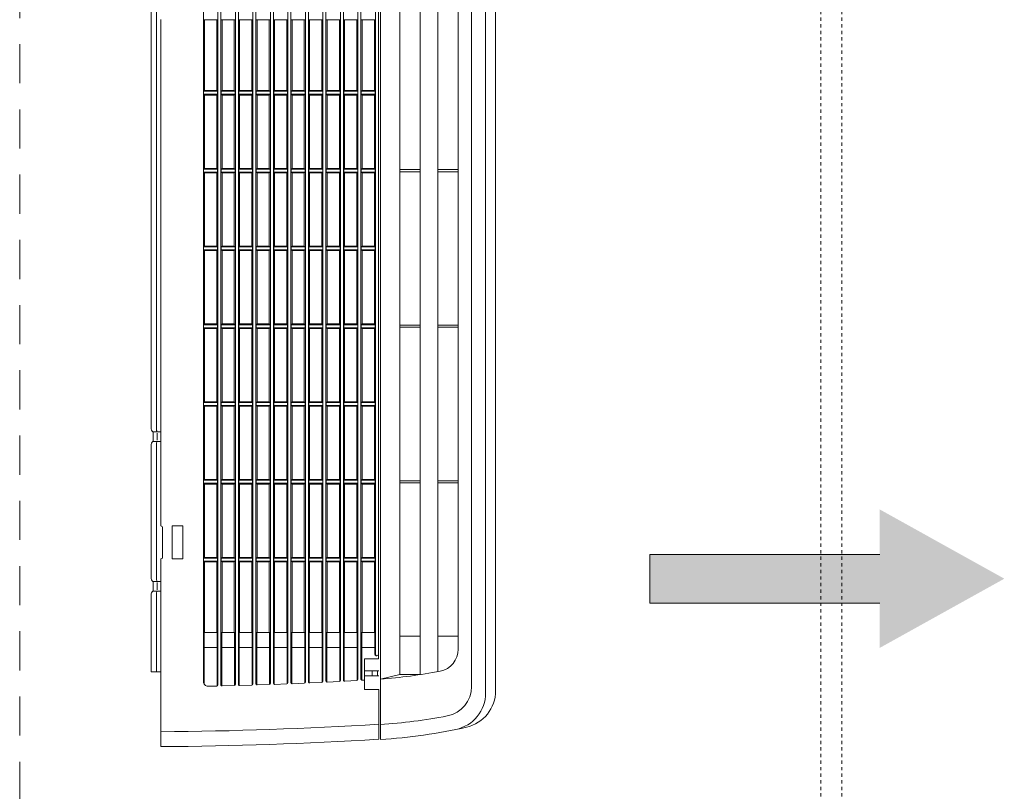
# Model space of a CAD drawing. Header units: millimetres. Extents: x -175722 to -110961, y 52375 to 104640.
# Tile 70 of 146: x -156271 to -156211, y 81076 to 81123. Entities that reach past the tile are written whole.
import ezdxf

# ---------------------------------------------------------------- set-up
doc = ezdxf.new("R2010")
doc.units = ezdxf.units.MM
doc.linetypes.add('Nadwieszenie', pattern=[3.9688, 2.3813, -1.5875])
doc.linetypes.add('Przerywana gęsta', pattern=[4, 2, -2])
for name, color, linetype, lineweight in [('A-DOOR', 31, 'Continuous', 5), ('A-DOOR-HDLN', 31, 'Przerywana gęsta', 18), ('A-FLOR-OVHD', 1, 'Nadwieszenie', 5), ('G-IMPT', 8, 'Continuous', 5)]:
    doc.layers.add(name, color=color, linetype=linetype, lineweight=lineweight)

# ---------------------------------------------------------------- blocks, each defined once
blk = doc.blocks.new('Drzwi-garażowe-wypukłe - 500x230-2384906-PARTER')
at = {"layer": 'A-DOOR-HDLN'}
for p, q in [((2250, 273.175), (2250, 2711.575)), ((2262.7, 233.175), (2262.7, 2711.575))]:
    blk.add_line(p, q, dxfattribs=at)
blk = doc.blocks.new('KURTYNA POWIETRZNA - kurtyna_dwg_KURTYNA LUB KLIMATYZATOR ŚCIENNY RZYT-1170037-PARTER')
at = {"layer": 'G-IMPT'}
blk.add_hatch(color=256, dxfattribs=at).paths.add_polyline_path([(-424.2, -518.91), (-382.05, -443.11), (-409.39, -443.11), (-409.39, -303.35), (-439, -303.35), (-439, -443.11), (-466.34, -443.11)])
for p, q in [((-424.14, 0), (-342.46, 0)), ((-333.11, 0), (340.49, 0)), ((-412.14, -5.92), (-526.4, -5.92)), ((-480.8, -3.16), (-433.07, -3.16)), ((-432.26, -3.35), (-431.73, -3.61)), ((-432.1, -0.66), (-432, -0.76)), ((-431.73, -5.92), (-431.73, -1.09)), ((-431.31, -1.09), (-426.33, -1.09)), ((-431.02, -3.61), (-426.62, -3.61)), ((-425.91, -5.92), (-425.91, -1.09)), ((-425.91, -3.61), (-425.38, -3.35)), ((-425.54, -0.66), (-425.63, -0.76)), ((-424.57, -3.16), (-342.04, -3.16)), ((-83.96, -5.92), (-392.11, -5.92)), ((-341.23, -3.35), (-340.7, -3.61)), ((-341.06, -0.66), (-340.97, -0.76)), ((-340.7, -5.92), (-340.7, -1.09)), ((-340.27, -1.09), (-335.3, -1.09)), ((-339.98, -3.61), (-335.59, -3.61)), ((-334.87, -5.92), (-334.87, -1.09)), ((-334.87, -3.61), (-334.34, -3.35)), ((-334.51, -0.66), (-334.6, -0.76)), ((-333.53, -3.16), (340.91, -3.16)), ((-393.02, -6.83), (-411.23, -6.83)), ((-489.63, -34.51), (-489.52, -39.84)), ((-488.43, -32.19), (-456.97, -32.19)), ((-486.9, -31.73), (453.71, -31.73)), ((-466.08, -40.09), (-466.08, -32.19)), ((-456.97, -40.56), (-456.97, -31.73)), ((-413.96, -39.87), (-413.96, -32.41)), ((-411.68, -40.39), (-411.68, -31.9)), ((-411.23, -32.41), (-411.23, -39.87)), ((-364.35, -40.39), (-364.35, -31.9)), ((-363.89, -32.41), (-363.89, -39.87)), ((-317.01, -40.39), (-317.01, -31.9)), ((-316.55, -32.41), (-316.55, -39.87)), ((-271.95, -32.41), (-271.49, -31.9)), ((-269.67, -40.39), (-269.67, -31.9)), ((-222.33, -40.39), (-222.33, -31.9)), ((-221.88, -32.41), (-221.88, -39.87)), ((-174.99, -40.39), (-174.99, -31.9)), ((-174.54, -32.41), (-174.54, -39.87)), ((-127.2, -39.87), (-127.2, -32.41)), ((-84.19, -40.56), (-84.19, -31.73)), ((-489.52, -40.09), (-456.97, -40.09)), ((-488.8, -40.56), (455.61, -40.56)), ((-489.46, -42.85), (-456.97, -42.85)), ((-489.45, -43.12), (-489.27, -50.5)), ((-488.72, -42.38), (455.53, -42.38)), ((-466.08, -50.74), (-466.08, -42.85)), ((-456.97, -51.21), (-456.97, -42.38)), ((-413.96, -50.52), (-413.96, -43.06)), ((-411.68, -51.04), (-411.68, -42.55)), ((-411.23, -43.06), (-411.23, -50.52)), ((-366.62, -43.06), (-366.17, -42.55)), ((-364.35, -51.04), (-364.35, -42.55)), ((-363.89, -43.06), (-363.89, -50.52)), ((-319.28, -43.06), (-318.83, -42.55)), ((-317.01, -51.04), (-317.01, -42.55)), ((-316.55, -43.06), (-316.55, -50.52)), ((-269.67, -51.04), (-269.67, -42.55)), ((-269.22, -43.06), (-269.22, -50.52)), ((-222.33, -51.04), (-222.33, -42.55)), ((-221.88, -43.06), (-221.88, -50.52)), ((-177.27, -43.06), (-176.82, -42.55)), ((-174.99, -51.04), (-174.99, -42.55)), ((-129.93, -43.06), (-129.48, -42.55)), ((-127.2, -50.52), (-127.2, -43.06)), ((-84.19, -51.21), (-84.19, -42.38)), ((-489.27, -50.74), (-456.97, -50.74)), ((-489.2, -53.5), (-456.97, -53.5)), ((-489.19, -53.78), (-488.98, -61.15)), ((-488.55, -51.21), (455.36, -51.21)), ((-488.46, -53.03), (455.27, -53.03)), ((-466.08, -61.39), (-466.08, -53.5)), ((-456.97, -61.86), (-456.97, -53.03)), ((-413.96, -61.18), (-413.96, -53.71)), ((-411.68, -61.69), (-411.68, -53.2)), ((-411.23, -53.71), (-411.23, -61.18)), ((-364.35, -61.69), (-364.35, -53.2)), ((-363.89, -53.71), (-363.89, -61.18)), ((-319.28, -53.71), (-318.83, -53.2)), ((-317.01, -61.69), (-317.01, -53.2)), ((-316.55, -53.71), (-316.55, -61.18)), ((-269.67, -61.69), (-269.67, -53.2)), ((-269.22, -53.71), (-269.22, -61.18)), ((-222.33, -61.69), (-222.33, -53.2)), ((-221.88, -53.71), (-221.88, -61.18)), ((-177.27, -53.71), (-176.82, -53.2)), ((-174.99, -61.69), (-174.99, -53.2)), ((-174.54, -53.71), (-174.54, -61.18)), ((-129.93, -53.71), (-129.48, -53.2)), ((-127.2, -61.18), (-127.2, -53.71)), ((-84.19, -61.86), (-84.19, -53.03)), ((-488.97, -61.39), (-456.97, -61.39)), ((-488.89, -64.15), (-456.97, -64.15)), ((-488.88, -64.43), (-488.63, -71.81)), ((-488.25, -61.86), (455.06, -61.86)), ((-488.15, -63.68), (454.96, -63.68)), ((-466.08, -72.04), (-466.08, -64.15)), ((-456.97, -72.51), (-456.97, -63.68)), ((-413.96, -71.83), (-413.96, -64.36)), ((-411.68, -72.34), (-411.68, -63.85)), ((-364.35, -72.34), (-364.35, -63.85)), ((-363.89, -64.36), (-363.89, -71.83)), ((-319.28, -64.36), (-318.83, -63.85)), ((-317.01, -72.34), (-317.01, -63.85)), ((-316.55, -64.36), (-316.55, -71.83)), ((-271.95, -64.36), (-271.49, -63.85)), ((-269.67, -72.34), (-269.67, -63.85)), ((-224.61, -64.36), (-224.15, -63.85)), ((-222.33, -72.34), (-222.33, -63.85)), ((-221.88, -64.36), (-221.88, -71.83)), ((-177.27, -64.36), (-176.82, -63.85)), ((-174.99, -72.34), (-174.99, -63.85)), ((-174.54, -64.36), (-174.54, -71.83)), ((-127.2, -71.83), (-127.2, -64.36)), ((-84.19, -72.51), (-84.19, -63.68)), ((-488.62, -72.04), (-456.97, -72.04)), ((-488.53, -74.8), (-456.97, -74.8)), ((-488.52, -75.08), (-488.24, -82.46)), ((-487.9, -72.51), (454.71, -72.51)), ((-487.79, -74.33), (454.6, -74.33)), ((-466.08, -82.69), (-466.08, -74.8)), ((-456.97, -83.16), (-456.97, -74.33)), ((-413.96, -82.48), (-413.96, -75.01)), ((-411.68, -82.99), (-411.68, -74.5)), ((-411.23, -75.01), (-411.23, -82.48)), ((-366.62, -75.01), (-366.17, -74.5)), ((-364.35, -82.99), (-364.35, -74.5)), ((-363.89, -75.01), (-363.89, -82.48)), ((-317.01, -82.99), (-317.01, -74.5)), ((-316.55, -75.01), (-316.55, -82.48)), ((-269.67, -82.99), (-269.67, -74.5)), ((-222.33, -82.99), (-222.33, -74.5)), ((-221.88, -75.01), (-221.88, -82.48)), ((-174.99, -82.99), (-174.99, -74.5)), ((-174.54, -75.01), (-174.54, -82.48)), ((-129.93, -75.01), (-129.48, -74.5)), ((-127.2, -82.48), (-127.2, -75.01)), ((-84.19, -83.16), (-84.19, -74.33)), ((-488.23, -82.69), (-456.97, -82.69)), ((-487.51, -83.16), (454.32, -83.16)), ((-488.12, -85.45), (-456.97, -85.45)), ((-488.11, -85.74), (-487.79, -93.11)), ((-487.38, -84.98), (454.19, -84.98)), ((-466.08, -93.34), (-466.08, -85.45)), ((-456.97, -93.81), (-456.97, -84.98)), ((-413.96, -93.13), (-413.96, -85.66)), ((-411.68, -93.64), (-411.68, -85.15)), ((-411.23, -85.66), (-411.23, -93.13)), ((-364.35, -93.64), (-364.35, -85.15)), ((-363.89, -85.66), (-363.89, -93.13)), ((-317.01, -93.64), (-317.01, -85.15)), ((-316.55, -85.66), (-316.55, -93.13)), ((-269.67, -93.64), (-269.67, -85.15)), ((-269.22, -85.66), (-269.22, -93.13)), ((-222.33, -93.64), (-222.33, -85.15)), ((-221.88, -85.66), (-221.88, -93.13)), ((-174.99, -93.64), (-174.99, -85.15)), ((-174.54, -85.66), (-174.54, -93.13)), ((-127.2, -93.13), (-127.2, -85.66)), ((-84.19, -93.81), (-84.19, -84.98)), ((-487.78, -93.34), (-456.97, -93.34)), ((-487.07, -93.81), (453.88, -93.81)), ((-486.92, -95.63), (453.73, -95.63)), ((-456.97, -104.46), (-456.97, -95.63)), ((-411.68, -104.29), (-411.68, -95.8)), ((-364.35, -104.29), (-364.35, -95.8)), ((-319.28, -96.31), (-318.83, -95.8)), ((-317.01, -104.29), (-317.01, -95.8)), ((-271.95, -96.31), (-271.49, -95.8)), ((-269.67, -104.29), (-269.67, -95.8)), ((-222.33, -104.29), (-222.33, -95.8)), ((-177.27, -96.31), (-176.82, -95.8)), ((-174.99, -104.29), (-174.99, -95.8)), ((-84.19, -104.46), (-84.19, -95.63)), ((-487.66, -96.1), (-456.97, -96.1)), ((-487.65, -96.39), (-487.3, -103.77)), ((-466.08, -103.99), (-466.08, -96.1)), ((-413.96, -103.78), (-413.96, -96.31)), ((-363.89, -96.31), (-363.89, -103.78)), ((-316.55, -96.31), (-316.55, -103.78)), ((-269.22, -96.31), (-269.22, -103.78)), ((-221.88, -96.31), (-221.88, -103.78)), ((-174.54, -96.31), (-174.54, -103.78)), ((-127.2, -103.78), (-127.2, -96.31)), ((-487.29, -103.99), (-456.97, -103.99)), ((-487.15, -106.75), (-456.97, -106.75)), ((-487.14, -107.05), (-486.76, -114.42)), ((-486.57, -104.46), (453.38, -104.46)), ((-486.41, -106.28), (453.22, -106.28)), ((-466.08, -114.64), (-466.08, -106.75)), ((-456.97, -115.11), (-456.97, -106.28)), ((-413.96, -114.43), (-413.96, -106.97)), ((-411.68, -114.94), (-411.68, -106.45)), ((-411.23, -106.97), (-411.23, -114.43)), ((-364.35, -114.94), (-364.35, -106.45)), ((-363.89, -106.97), (-363.89, -114.43)), ((-319.28, -106.97), (-318.83, -106.45)), ((-317.01, -114.94), (-317.01, -106.45)), ((-316.55, -106.97), (-316.55, -114.43)), ((-269.67, -114.94), (-269.67, -106.45)), ((-222.33, -114.94), (-222.33, -106.45)), ((-221.88, -106.97), (-221.88, -114.43)), ((-177.27, -106.97), (-176.82, -106.45)), ((-174.99, -114.94), (-174.99, -106.45)), ((-127.2, -114.43), (-127.2, -106.97)), ((-84.19, -115.11), (-84.19, -106.28)), ((-486.75, -114.64), (-456.97, -114.64)), ((-486.6, -117.4), (-456.97, -117.4)), ((-486.58, -117.7), (-486.17, -125.08)), ((-486.03, -115.11), (452.84, -115.11)), ((-485.86, -116.93), (452.67, -116.93)), ((-466.08, -125.29), (-466.08, -117.4)), ((-456.97, -125.76), (-456.97, -116.93)), ((-413.96, -125.08), (-413.96, -117.62)), ((-411.68, -125.59), (-411.68, -117.1)), ((-411.23, -117.62), (-411.23, -125.08)), ((-366.62, -117.62), (-366.17, -117.1)), ((-364.35, -125.59), (-364.35, -117.1)), ((-363.89, -117.62), (-363.89, -125.08)), ((-317.01, -125.59), (-317.01, -117.1)), ((-316.55, -117.62), (-316.55, -125.08)), ((-269.67, -125.59), (-269.67, -117.1)), ((-269.22, -117.62), (-269.22, -125.08)), ((-222.33, -125.59), (-222.33, -117.1)), ((-221.88, -117.62), (-221.88, -125.08)), ((-177.27, -117.62), (-176.82, -117.1)), ((-174.99, -125.59), (-174.99, -117.1)), ((-174.54, -117.62), (-174.54, -125.08)), ((-129.93, -117.62), (-129.48, -117.1)), ((-127.2, -125.08), (-127.2, -117.62)), ((-84.19, -125.76), (-84.19, -116.93)), ((-486.16, -125.29), (-456.97, -125.29)), ((-485.44, -125.76), (452.25, -125.76)), ((-485.98, -128.36), (-485.89, -129.82)), ((-485.93, -128.05), (-456.97, -128.05)), ((-485.25, -127.58), (452.06, -127.58)), ((-483.37, -138.46), (-483.37, -129.82)), ((-480.19, -138.46), (-480.19, -129.82)), ((-466.08, -135.95), (-466.08, -128.05)), ((-456.97, -136.42), (-456.97, -127.58)), ((-413.96, -135.73), (-413.96, -128.27)), ((-411.68, -136.24), (-411.68, -127.76)), ((-411.23, -128.27), (-411.23, -135.73)), ((-364.35, -136.24), (-364.35, -127.76)), ((-317.01, -136.24), (-317.01, -127.76)), ((-269.67, -136.24), (-269.67, -127.76)), ((-222.33, -136.24), (-222.33, -127.76)), ((-221.88, -128.27), (-221.88, -135.73)), ((-174.99, -136.24), (-174.99, -127.76)), ((-174.54, -128.27), (-174.54, -135.73)), ((-127.2, -135.73), (-127.2, -128.27)), ((-84.19, -136.42), (-84.19, -127.58)), ((-483.37, -134.37), (-480.19, -134.37)), ((-483.37, -137.55), (-480.19, -137.55)), ((-471.08, -137.33), (-471.08, -136.82)), ((-470.17, -135.95), (-456.97, -135.95)), ((-470.17, -136.42), (436.98, -136.42)), ((-522.06, -139.37), (488.87, -139.37)), ((449.4, -151.21), (-482.59, -151.21)), ((-459.25, -163.5), (-459.25, -151.21)), ((-365.94, -163.5), (-365.94, -151.21)), ((-364.57, -163.5), (-364.57, -151.21)), ((-271.26, -163.5), (-271.26, -151.21)), ((-269.9, -163.5), (-269.9, -151.21)), ((-176.59, -163.5), (-176.59, -151.21)), ((-175.22, -163.5), (-175.22, -151.21)), ((447.78, -174.42), (-480.71, -174.42)), ((-459.25, -186.71), (-459.25, -174.42)), ((-365.94, -186.71), (-365.94, -174.42)), ((-364.57, -186.71), (-364.57, -174.42)), ((-271.26, -186.71), (-271.26, -174.42)), ((-269.9, -186.71), (-269.9, -174.42)), ((-176.59, -186.71), (-176.59, -174.42)), ((-175.22, -186.71), (-175.22, -174.42)), ((433.87, -186.71), (-467.06, -186.71)), ((456.64, -194.83), (-489.83, -194.83)), ((460.48, -203.4), (-493.67, -203.4)), ((459.17, -209.47), (-492.36, -209.47))]:
    blk.add_line(p, q, dxfattribs=at)
at = {"layer": 'G-IMPT', "flags": 128}
for points in [[(-480.8, -5.92), (-480.8, 0), (-433.5, 0)], [(-456.97, -32.41), (-413.96, -32.41), (-413.5, -31.9)], [(-456.97, -39.87), (-413.96, -39.87), (-413.5, -40.39), (-413.5, -31.9), (-411.68, -31.9), (-411.23, -32.41), (-366.62, -32.41), (-366.17, -31.9)], [(-413.5, -40.39), (-411.68, -40.39), (-411.23, -39.87), (-366.62, -39.87), (-366.62, -32.41)], [(-366.62, -39.87), (-366.17, -40.39), (-366.17, -31.9), (-364.35, -31.9), (-363.89, -32.41), (-319.28, -32.41), (-318.83, -31.9)], [(-366.17, -40.39), (-364.35, -40.39), (-363.89, -39.87), (-319.28, -39.87), (-319.28, -32.41)], [(-319.28, -39.87), (-318.83, -40.39), (-318.83, -31.9), (-317.01, -31.9), (-316.55, -32.41), (-271.95, -32.41), (-271.95, -39.87), (-271.49, -40.39), (-271.49, -31.9), (-269.67, -31.9), (-269.22, -32.41)], [(-224.61, -32.41), (-224.61, -39.87), (-269.22, -39.87), (-269.22, -32.41), (-224.61, -32.41), (-224.15, -31.9)], [(-224.61, -39.87), (-224.15, -40.39), (-224.15, -31.9), (-222.33, -31.9), (-221.88, -32.41), (-177.27, -32.41), (-176.82, -31.9)], [(-177.27, -32.41), (-177.27, -39.87), (-176.82, -40.39), (-176.82, -31.9), (-174.99, -31.9), (-174.54, -32.41), (-129.93, -32.41)], [(-176.82, -40.39), (-174.99, -40.39), (-174.54, -39.87), (-129.93, -39.87), (-129.93, -32.41), (-129.48, -31.9)], [(-129.93, -39.87), (-129.48, -40.39), (-129.48, -31.9), (-127.66, -31.9), (-127.2, -32.41), (-84.19, -32.41)], [(-84.19, -39.87), (-127.2, -39.87), (-127.66, -40.39), (-129.48, -40.39), (-127.66, -40.39), (-127.66, -31.9), (-129.48, -31.9)], [(-318.83, -40.39), (-317.01, -40.39), (-316.55, -39.87), (-271.95, -39.87)], [(-271.49, -40.39), (-269.67, -40.39), (-269.22, -39.87)], [(-224.15, -40.39), (-222.33, -40.39), (-221.88, -39.87), (-177.27, -39.87)], [(-456.97, -50.52), (-413.96, -50.52), (-413.5, -51.04), (-413.5, -42.55)], [(-413.5, -51.04), (-411.68, -51.04), (-411.23, -50.52), (-366.62, -50.52), (-366.62, -43.06), (-411.23, -43.06), (-411.68, -42.55), (-413.5, -42.55), (-413.96, -43.06), (-456.97, -43.06)], [(-366.17, -51.04), (-364.35, -51.04), (-363.89, -50.52), (-319.28, -50.52), (-319.28, -43.06), (-363.89, -43.06), (-364.35, -42.55), (-366.17, -42.55), (-366.17, -51.04), (-366.62, -50.52)], [(-319.28, -50.52), (-318.83, -51.04), (-318.83, -42.55), (-317.01, -42.55), (-316.55, -43.06), (-271.95, -43.06), (-271.49, -42.55)], [(-318.83, -51.04), (-317.01, -51.04), (-316.55, -50.52), (-271.95, -50.52), (-271.95, -43.06)], [(-271.95, -50.52), (-271.49, -51.04), (-271.49, -42.55), (-269.67, -42.55), (-269.22, -43.06), (-224.61, -43.06), (-224.15, -42.55)], [(-271.49, -51.04), (-269.67, -51.04), (-269.22, -50.52), (-224.61, -50.52), (-224.61, -43.06)], [(-224.15, -51.04), (-222.33, -51.04), (-221.88, -50.52), (-177.27, -50.52), (-177.27, -43.06), (-221.88, -43.06), (-222.33, -42.55), (-224.15, -42.55), (-224.15, -51.04), (-224.61, -50.52)], [(-174.54, -43.06), (-174.54, -50.52), (-129.93, -50.52), (-129.93, -43.06), (-174.54, -43.06), (-174.99, -42.55), (-176.82, -42.55), (-176.82, -51.04), (-177.27, -50.52)], [(-129.93, -50.52), (-129.48, -51.04), (-129.48, -42.55), (-127.66, -42.55), (-127.2, -43.06), (-84.19, -43.06)], [(-84.19, -50.52), (-127.2, -50.52), (-127.66, -51.04), (-129.48, -51.04), (-127.66, -51.04), (-127.66, -42.55), (-129.48, -42.55)], [(-456.97, -53.71), (-413.96, -53.71), (-413.5, -53.2)], [(-456.97, -61.18), (-413.96, -61.18), (-413.5, -61.69), (-413.5, -53.2), (-411.68, -53.2), (-411.23, -53.71), (-366.62, -53.71), (-366.17, -53.2)], [(-413.5, -61.69), (-411.68, -61.69), (-411.23, -61.18), (-366.62, -61.18), (-366.62, -53.71)], [(-366.17, -61.69), (-364.35, -61.69), (-363.89, -61.18), (-319.28, -61.18), (-319.28, -53.71), (-363.89, -53.71), (-364.35, -53.2), (-366.17, -53.2), (-366.17, -61.69), (-366.62, -61.18)], [(-319.28, -61.18), (-318.83, -61.69), (-318.83, -53.2), (-317.01, -53.2), (-316.55, -53.71), (-271.95, -53.71), (-271.49, -53.2)], [(-318.83, -61.69), (-317.01, -61.69), (-316.55, -61.18), (-271.95, -61.18), (-271.95, -53.71)], [(-271.95, -61.18), (-271.49, -61.69), (-271.49, -53.2), (-269.67, -53.2), (-269.22, -53.71), (-224.61, -53.71), (-224.15, -53.2)], [(-271.49, -61.69), (-269.67, -61.69), (-269.22, -61.18), (-224.61, -61.18), (-224.61, -53.71)], [(-224.15, -61.69), (-222.33, -61.69), (-221.88, -61.18), (-177.27, -61.18), (-177.27, -53.71), (-221.88, -53.71), (-222.33, -53.2), (-224.15, -53.2), (-224.15, -61.69), (-224.61, -61.18)], [(-176.82, -61.69), (-174.99, -61.69), (-174.54, -61.18), (-129.93, -61.18), (-129.93, -53.71), (-174.54, -53.71), (-174.99, -53.2), (-176.82, -53.2), (-176.82, -61.69), (-177.27, -61.18)], [(-176.82, -51.04), (-174.99, -51.04), (-174.54, -50.52)], [(-129.93, -61.18), (-129.48, -61.69), (-129.48, -53.2), (-127.66, -53.2), (-127.2, -53.71), (-84.19, -53.71)], [(-84.19, -61.18), (-127.2, -61.18), (-127.66, -61.69), (-129.48, -61.69), (-127.66, -61.69), (-127.66, -53.2), (-129.48, -53.2)], [(-456.97, -71.83), (-413.96, -71.83), (-413.5, -72.34), (-413.5, -63.85), (-411.68, -63.85), (-411.23, -64.36)], [(-456.97, -64.36), (-413.96, -64.36), (-413.5, -63.85)], [(-366.62, -64.36), (-366.62, -71.83), (-411.23, -71.83), (-411.23, -64.36), (-366.62, -64.36), (-366.17, -63.85)], [(-366.17, -72.34), (-364.35, -72.34), (-363.89, -71.83), (-319.28, -71.83), (-319.28, -64.36), (-363.89, -64.36), (-364.35, -63.85), (-366.17, -63.85), (-366.17, -72.34), (-366.62, -71.83)], [(-319.28, -71.83), (-318.83, -72.34), (-318.83, -63.85), (-317.01, -63.85), (-316.55, -64.36), (-271.95, -64.36), (-271.95, -71.83), (-271.49, -72.34), (-271.49, -63.85), (-269.67, -63.85), (-269.22, -64.36), (-224.61, -64.36), (-224.61, -71.83), (-269.22, -71.83), (-269.22, -64.36)], [(-224.61, -71.83), (-224.15, -72.34), (-224.15, -63.85), (-222.33, -63.85), (-221.88, -64.36), (-177.27, -64.36), (-177.27, -71.83), (-176.82, -72.34), (-176.82, -63.85), (-174.99, -63.85), (-174.54, -64.36), (-129.93, -64.36), (-129.48, -63.85)], [(-176.82, -72.34), (-174.99, -72.34), (-174.54, -71.83), (-129.93, -71.83), (-129.93, -64.36)], [(-129.93, -71.83), (-129.48, -72.34), (-129.48, -63.85), (-127.66, -63.85), (-127.2, -64.36), (-84.19, -64.36)], [(-84.19, -71.83), (-127.2, -71.83), (-127.66, -72.34), (-129.48, -72.34), (-127.66, -72.34), (-127.66, -63.85), (-129.48, -63.85)], [(-413.5, -72.34), (-411.68, -72.34), (-411.23, -71.83)], [(-318.83, -72.34), (-317.01, -72.34), (-316.55, -71.83), (-271.95, -71.83)], [(-271.49, -72.34), (-269.67, -72.34), (-269.22, -71.83)], [(-224.15, -72.34), (-222.33, -72.34), (-221.88, -71.83), (-177.27, -71.83)], [(-456.97, -75.01), (-413.96, -75.01), (-413.5, -74.5)], [(-413.5, -82.99), (-411.68, -82.99), (-411.23, -82.48), (-366.62, -82.48), (-366.62, -75.01), (-411.23, -75.01), (-411.68, -74.5), (-413.5, -74.5), (-413.5, -82.99), (-413.96, -82.48), (-456.97, -82.48)], [(-366.62, -82.48), (-366.17, -82.99), (-366.17, -74.5), (-364.35, -74.5), (-363.89, -75.01), (-319.28, -75.01), (-318.83, -74.5)], [(-366.17, -82.99), (-364.35, -82.99), (-363.89, -82.48), (-319.28, -82.48), (-319.28, -75.01)], [(-319.28, -82.48), (-318.83, -82.99), (-318.83, -74.5), (-317.01, -74.5), (-316.55, -75.01), (-271.95, -75.01), (-271.49, -74.5)], [(-318.83, -82.99), (-317.01, -82.99), (-316.55, -82.48), (-271.95, -82.48), (-271.95, -75.01)], [(-271.95, -82.48), (-271.49, -82.99), (-271.49, -74.5), (-269.67, -74.5), (-269.22, -75.01)], [(-224.61, -75.01), (-224.61, -82.48), (-269.22, -82.48), (-269.22, -75.01), (-224.61, -75.01), (-224.15, -74.5)], [(-224.61, -82.48), (-224.15, -82.99), (-224.15, -74.5), (-222.33, -74.5), (-221.88, -75.01), (-177.27, -75.01), (-176.82, -74.5)], [(-224.15, -82.99), (-222.33, -82.99), (-221.88, -82.48), (-177.27, -82.48), (-177.27, -75.01)], [(-176.82, -82.99), (-174.99, -82.99), (-174.54, -82.48), (-129.93, -82.48), (-129.93, -75.01), (-174.54, -75.01), (-174.99, -74.5), (-176.82, -74.5), (-176.82, -82.99), (-177.27, -82.48)], [(-129.93, -82.48), (-129.48, -82.99), (-129.48, -74.5), (-127.66, -74.5), (-127.2, -75.01), (-84.19, -75.01)], [(-84.19, -82.48), (-127.2, -82.48), (-127.66, -82.99), (-129.48, -82.99), (-127.66, -82.99), (-127.66, -74.5), (-129.48, -74.5)], [(-271.49, -82.99), (-269.67, -82.99), (-269.22, -82.48)], [(-456.97, -85.66), (-413.96, -85.66), (-413.5, -85.15)], [(-456.97, -93.13), (-413.96, -93.13), (-413.5, -93.64), (-413.5, -85.15), (-411.68, -85.15), (-411.23, -85.66), (-366.62, -85.66), (-366.17, -85.15)], [(-413.5, -93.64), (-411.68, -93.64), (-411.23, -93.13), (-366.62, -93.13), (-366.62, -85.66)], [(-366.62, -93.13), (-366.17, -93.64), (-366.17, -85.15), (-364.35, -85.15), (-363.89, -85.66), (-319.28, -85.66), (-318.83, -85.15)], [(-366.17, -93.64), (-364.35, -93.64), (-363.89, -93.13), (-319.28, -93.13), (-319.28, -85.66)], [(-319.28, -93.13), (-318.83, -93.64), (-318.83, -85.15), (-317.01, -85.15), (-316.55, -85.66), (-271.95, -85.66), (-271.49, -85.15)], [(-318.83, -93.64), (-317.01, -93.64), (-316.55, -93.13), (-271.95, -93.13), (-271.95, -85.66)], [(-271.95, -93.13), (-271.49, -93.64), (-271.49, -85.15), (-269.67, -85.15), (-269.22, -85.66), (-224.61, -85.66), (-224.15, -85.15)], [(-271.49, -93.64), (-269.67, -93.64), (-269.22, -93.13), (-224.61, -93.13), (-224.61, -85.66)], [(-224.61, -93.13), (-224.15, -93.64), (-224.15, -85.15), (-222.33, -85.15), (-221.88, -85.66), (-177.27, -85.66), (-176.82, -85.15)], [(-224.15, -93.64), (-222.33, -93.64), (-221.88, -93.13), (-177.27, -93.13), (-177.27, -85.66)], [(-177.27, -93.13), (-176.82, -93.64), (-176.82, -85.15), (-174.99, -85.15), (-174.54, -85.66), (-129.93, -85.66), (-129.48, -85.15)], [(-176.82, -93.64), (-174.99, -93.64), (-174.54, -93.13), (-129.93, -93.13), (-129.93, -85.66)], [(-129.93, -93.13), (-129.48, -93.64), (-129.48, -85.15), (-127.66, -85.15), (-127.2, -85.66), (-84.19, -85.66)], [(-84.19, -93.13), (-127.2, -93.13), (-127.66, -93.64), (-129.48, -93.64), (-127.66, -93.64), (-127.66, -85.15), (-129.48, -85.15)], [(-456.97, -103.78), (-413.96, -103.78), (-413.5, -104.29), (-413.5, -95.8), (-411.68, -95.8), (-411.23, -96.31)], [(-456.97, -96.31), (-413.96, -96.31), (-413.5, -95.8)], [(-366.62, -96.31), (-366.62, -103.78), (-411.23, -103.78), (-411.23, -96.31), (-366.62, -96.31), (-366.17, -95.8)], [(-366.17, -104.29), (-364.35, -104.29), (-363.89, -103.78), (-319.28, -103.78), (-319.28, -96.31), (-363.89, -96.31), (-364.35, -95.8), (-366.17, -95.8), (-366.17, -104.29), (-366.62, -103.78)], [(-319.28, -103.78), (-318.83, -104.29), (-318.83, -95.8), (-317.01, -95.8), (-316.55, -96.31), (-271.95, -96.31), (-271.95, -103.78), (-271.49, -104.29), (-271.49, -95.8), (-269.67, -95.8), (-269.22, -96.31), (-224.61, -96.31)], [(-271.49, -104.29), (-269.67, -104.29), (-269.22, -103.78), (-224.61, -103.78), (-224.61, -96.31), (-224.15, -95.8)], [(-224.61, -103.78), (-224.15, -104.29), (-224.15, -95.8), (-222.33, -95.8), (-221.88, -96.31), (-177.27, -96.31), (-177.27, -103.78), (-176.82, -104.29), (-176.82, -95.8), (-174.99, -95.8), (-174.54, -96.31), (-129.93, -96.31), (-129.48, -95.8)], [(-129.93, -103.78), (-129.48, -104.29), (-129.48, -95.8), (-127.66, -95.8), (-127.2, -96.31), (-84.19, -96.31)], [(-84.19, -103.78), (-127.2, -103.78), (-127.66, -104.29), (-129.48, -104.29), (-127.66, -104.29), (-127.66, -95.8), (-129.48, -95.8)], [(-176.82, -104.29), (-174.99, -104.29), (-174.54, -103.78), (-129.93, -103.78), (-129.93, -96.31)], [(-456.97, -106.97), (-413.96, -106.97), (-413.5, -106.45)], [(-456.97, -114.43), (-413.96, -114.43), (-413.5, -114.94), (-413.5, -106.45), (-411.68, -106.45), (-411.23, -106.97), (-366.62, -106.97), (-366.17, -106.45)], [(-413.5, -104.29), (-411.68, -104.29), (-411.23, -103.78)], [(-413.5, -114.94), (-411.68, -114.94), (-411.23, -114.43), (-366.62, -114.43), (-366.62, -106.97)], [(-366.17, -114.94), (-364.35, -114.94), (-363.89, -114.43), (-319.28, -114.43), (-319.28, -106.97), (-363.89, -106.97), (-364.35, -106.45), (-366.17, -106.45), (-366.17, -114.94), (-366.62, -114.43)], [(-319.28, -114.43), (-318.83, -114.94), (-318.83, -106.45), (-317.01, -106.45), (-316.55, -106.97), (-271.95, -106.97), (-271.49, -106.45)], [(-318.83, -104.29), (-317.01, -104.29), (-316.55, -103.78), (-271.95, -103.78)], [(-318.83, -114.94), (-317.01, -114.94), (-316.55, -114.43), (-271.95, -114.43), (-271.95, -106.97)], [(-271.95, -114.43), (-271.49, -114.94), (-271.49, -106.45), (-269.67, -106.45), (-269.22, -106.97)], [(-224.61, -106.97), (-224.61, -114.43), (-269.22, -114.43), (-269.22, -106.97), (-224.61, -106.97), (-224.15, -106.45)], [(-224.15, -114.94), (-222.33, -114.94), (-221.88, -114.43), (-177.27, -114.43), (-177.27, -106.97), (-221.88, -106.97), (-222.33, -106.45), (-224.15, -106.45), (-224.15, -114.94), (-224.61, -114.43)], [(-224.15, -104.29), (-222.33, -104.29), (-221.88, -103.78), (-177.27, -103.78)], [(-177.27, -114.43), (-176.82, -114.94), (-176.82, -106.45), (-174.99, -106.45), (-174.54, -106.97), (-129.93, -106.97), (-129.48, -106.45)], [(-174.54, -106.97), (-174.54, -114.43), (-129.93, -114.43), (-129.93, -106.97)], [(-129.93, -114.43), (-129.48, -114.94), (-129.48, -106.45), (-127.66, -106.45), (-127.2, -106.97), (-84.19, -106.97)], [(-84.19, -114.43), (-127.2, -114.43), (-127.66, -114.94), (-129.48, -114.94), (-127.66, -114.94), (-127.66, -106.45), (-129.48, -106.45)], [(-456.97, -117.62), (-413.96, -117.62), (-413.5, -117.1)], [(-456.97, -125.08), (-413.96, -125.08), (-413.5, -125.59), (-413.5, -117.1), (-411.68, -117.1), (-411.23, -117.62), (-366.62, -117.62), (-366.62, -125.08), (-366.17, -125.59), (-366.17, -117.1), (-364.35, -117.1), (-363.89, -117.62), (-319.28, -117.62)], [(-366.17, -125.59), (-364.35, -125.59), (-363.89, -125.08), (-319.28, -125.08), (-319.28, -117.62), (-318.83, -117.1)], [(-319.28, -125.08), (-318.83, -125.59), (-318.83, -117.1), (-317.01, -117.1), (-316.55, -117.62), (-271.95, -117.62), (-271.49, -117.1)], [(-318.83, -125.59), (-317.01, -125.59), (-316.55, -125.08), (-271.95, -125.08), (-271.95, -117.62)], [(-271.95, -125.08), (-271.49, -125.59), (-271.49, -117.1), (-269.67, -117.1), (-269.22, -117.62), (-224.61, -117.62), (-224.15, -117.1)], [(-271.49, -114.94), (-269.67, -114.94), (-269.22, -114.43)], [(-271.49, -125.59), (-269.67, -125.59), (-269.22, -125.08), (-224.61, -125.08), (-224.61, -117.62)], [(-224.15, -125.59), (-222.33, -125.59), (-221.88, -125.08), (-177.27, -125.08), (-177.27, -117.62), (-221.88, -117.62), (-222.33, -117.1), (-224.15, -117.1), (-224.15, -125.59), (-224.61, -125.08)], [(-176.82, -125.59), (-174.99, -125.59), (-174.54, -125.08), (-129.93, -125.08), (-129.93, -117.62), (-174.54, -117.62), (-174.99, -117.1), (-176.82, -117.1), (-176.82, -125.59), (-177.27, -125.08)], [(-176.82, -114.94), (-174.99, -114.94), (-174.54, -114.43)], [(-129.93, -125.08), (-129.48, -125.59), (-129.48, -117.1), (-127.66, -117.1), (-127.2, -117.62), (-84.19, -117.62)], [(-84.19, -125.08), (-127.2, -125.08), (-127.66, -125.59), (-129.48, -125.59), (-127.66, -125.59), (-127.66, -117.1), (-129.48, -117.1)], [(-413.5, -125.59), (-411.68, -125.59), (-411.23, -125.08), (-366.62, -125.08)], [(488.4, -138.46), (458.38, -138.46), (458.38, -129.82), (439.72, -129.82), (439.72, -138.24), (-472.9, -138.24), (-472.9, -129.82), (-491.57, -129.82), (-491.57, -138.46), (-521.59, -138.46)], [(-456.97, -128.27), (-413.96, -128.27), (-413.5, -127.76)], [(-456.97, -135.73), (-413.96, -135.73), (-413.5, -136.24), (-413.5, -127.76), (-411.68, -127.76), (-411.23, -128.27), (-366.62, -128.27), (-366.17, -127.76)], [(-413.5, -136.24), (-411.68, -136.24), (-411.23, -135.73), (-366.62, -135.73), (-366.62, -128.27)], [(-366.62, -135.73), (-366.17, -136.24), (-366.17, -127.76), (-364.35, -127.76), (-363.89, -128.27), (-319.28, -128.27), (-318.83, -127.76)], [(-363.89, -128.27), (-363.89, -135.73), (-319.28, -135.73), (-319.28, -128.27)], [(-319.28, -135.73), (-318.83, -136.24), (-318.83, -127.76), (-317.01, -127.76), (-316.55, -128.27)], [(-271.95, -128.27), (-271.95, -135.73), (-316.55, -135.73), (-316.55, -128.27), (-271.95, -128.27), (-271.49, -127.76)], [(-271.95, -135.73), (-271.49, -136.24), (-271.49, -127.76), (-269.67, -127.76), (-269.22, -128.27)], [(-271.49, -136.24), (-269.67, -136.24), (-269.22, -135.73), (-224.61, -135.73), (-224.61, -128.27), (-269.22, -128.27), (-269.22, -135.73)], [(-224.61, -135.73), (-224.15, -136.24), (-224.15, -127.76)], [(-224.61, -128.27), (-224.15, -127.76), (-222.33, -127.76), (-221.88, -128.27), (-177.27, -128.27), (-176.82, -127.76)], [(-224.15, -136.24), (-222.33, -136.24), (-221.88, -135.73), (-177.27, -135.73), (-177.27, -128.27)], [(-177.27, -135.73), (-176.82, -136.24), (-176.82, -127.76), (-174.99, -127.76), (-174.54, -128.27), (-129.93, -128.27), (-129.48, -127.76)], [(-176.82, -136.24), (-174.99, -136.24), (-174.54, -135.73), (-129.93, -135.73), (-129.93, -128.27)], [(-129.93, -135.73), (-129.48, -136.24), (-129.48, -127.76), (-127.66, -127.76), (-127.2, -128.27), (-84.19, -128.27)], [(-84.19, -135.73), (-127.2, -135.73), (-127.66, -136.24), (-129.48, -136.24), (-127.66, -136.24), (-127.66, -127.76), (-129.48, -127.76)], [(-366.17, -136.24), (-364.35, -136.24), (-363.89, -135.73)], [(-318.83, -136.24), (-317.01, -136.24), (-316.55, -135.73)], [(449.6, -163.5), (-482.59, -163.5), (-482.59, -151.21), (-485.29, -139.37)], [(-409.39, -443.11), (-409.39, -303.35), (-439, -303.35), (-439, -443.11)]]:
    blk.add_lwpolyline(points, dxfattribs=at)
blk.add_lwpolyline([(-412.14, -12.84), (-412.14, -19.21), (-392.11, -19.21), (-392.11, -12.84)], close=True, dxfattribs=at)
at = {"layer": 'G-IMPT'}
for centre, radius, start, end in [((-433.5, -1.82), 1.82, 39.80571, 90.00014), ((-342.46, -1.82), 1.82, 39.80571, 90.00014), ((1840.44, 9.13), 2366.89, 180.36425, 183.56891), ((1840.44, 9.13), 2357.79, 180.36565, 183.58895), ((-433.07, -4.98), 1.82, 63.57004, 90.00001), ((-431.31, -0.18), 0.91, 219.80527, 269.99969), ((-426.33, -0.18), 0.91, 270.00031, 320.19473), ((-424.14, -1.82), 1.82, 90, 140.19443), ((-424.57, -4.98), 1.82, 89.99985, 116.42981), ((-411.23, -5.92), 0.91, 180, 270), ((-393.02, -5.92), 0.91, 270, 360), ((-342.04, -4.98), 1.82, 63.57004, 90.00001), ((-340.27, -0.18), 0.91, 219.80527, 269.99969), ((-335.3, -0.18), 0.91, 270.00031, 320.19473), ((-333.11, -1.82), 1.82, 90, 140.19443), ((-333.53, -4.98), 1.82, 89.99985, 116.42981), ((-486.9, -34.46), 2.73, 90, 181.07291), ((-488.8, -39.83), 0.728, 181.20394, 269.99984), ((-488.72, -43.1), 0.728, 90.00008, 181.2848), ((-488.55, -50.48), 0.728, 181.46587, 269.99976), ((-488.46, -53.76), 0.728, 89.99981, 181.54655), ((-488.25, -61.13), 0.728, 181.72844, 270.00029), ((-488.15, -64.41), 0.728, 90.00001, 181.80879), ((-487.9, -71.78), 0.728, 181.9902, 269.99997), ((-487.79, -75.06), 0.728, 90.00032, 182.0712), ((-487.51, -82.43), 0.728, 182.25226, 269.9999), ((-487.38, -85.71), 0.728, 90.00002, 182.33304), ((-487.07, -93.08), 0.728, 182.5146, 270.00008), ((-486.92, -96.36), 0.728, 89.99986, 182.59506), ((-486.57, -103.73), 0.728, 182.77689, 270.00014), ((-486.41, -107.01), 0.728, 90.00016, 182.8576), ((-486.03, -114.38), 0.728, 183.0391, 270.00007), ((-485.86, -117.66), 0.728, 89.99986, 183.1196), ((-485.44, -125.04), 0.728, 183.30163, 270.00026), ((-485.25, -128.31), 0.728, 90.00003, 183.38213), ((-470.17, -136.86), 0.91, 90, 180), ((-470.17, -137.33), 0.91, 90, 270), ((-189.8, -118.49), 332.91, 183.59721, 192.70743), ((-521.59, -138.19), 0.273, 183.56861, 269.99969), ((-189.8, -118.49), 323.81, 183.69847, 190.96683), ((-189.53, -118.49), 296.5, 184.03969, 191.12408), ((-467.06, -173.06), 13.66, 191.12406, 269.99998), ((-493.67, -180.64), 22.76, 191.55949, 270), ((-489.83, -176.62), 18.21, 190.96684, 270.00001), ((-492.36, -186.71), 22.76, 192.70743, 270)]:
    blk.add_arc(centre, radius, start, end, dxfattribs=at)
blk = doc.blocks.new('KURTYNA POWIETRZNA - kurtyna_dwg_A$C612E3E29-1170038-PARTER')
at = {"rotation": 270}
blk.add_blockref('KURTYNA POWIETRZNA - kurtyna_dwg_KURTYNA LUB KLIMATYZATOR ŚCIENNY RZYT-1170037-PARTER', (5.92, 493.21), dxfattribs=at)
blk = doc.blocks.new('KURTYNA POWIETRZNA - kurtyna_dwg-1170036-PARTER')
blk.add_blockref('KURTYNA POWIETRZNA - kurtyna_dwg_A$C612E3E29-1170038-PARTER', (31289.71, 9337.88))
blk = doc.blocks.new('KURTYNA POWIETRZNA - KURTYNA POWIETRZNA-1170043-PARTER')
at = {"rotation": 269.9999999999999}
blk.add_blockref('KURTYNA POWIETRZNA - kurtyna_dwg-1170036-PARTER', (-9337.88, 31295.63), dxfattribs=at)
blk = doc.blocks.new('1')
at = {"layer": 'A-FLOR-OVHD'}
blk.add_line((-152122.154, 86413.247), (-152122.154, 85213.247), dxfattribs=at)
at = {"layer": 'A-DOOR', "xscale": 0.1, "yscale": 0.1, "zscale": 0.1, "rotation": 180}
blk.add_blockref('Drzwi-garażowe-wypukłe - 500x230-2384906-PARTER', (-151847.154, 86486.564), dxfattribs=at)
at = {"layer": 'G-IMPT', "xscale": 0.1, "yscale": 0.1, "zscale": 0.1, "rotation": 269.9999999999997}
blk.add_blockref('KURTYNA POWIETRZNA - KURTYNA POWIETRZNA-1170043-PARTER', (-152114.154, 86373.247), dxfattribs=at)

msp = doc.modelspace()

# ---------------------------------------------------------------- block references
msp.add_blockref('1', (-4148.58187, -5192.22609))

doc.saveas('drawing.dxf')
